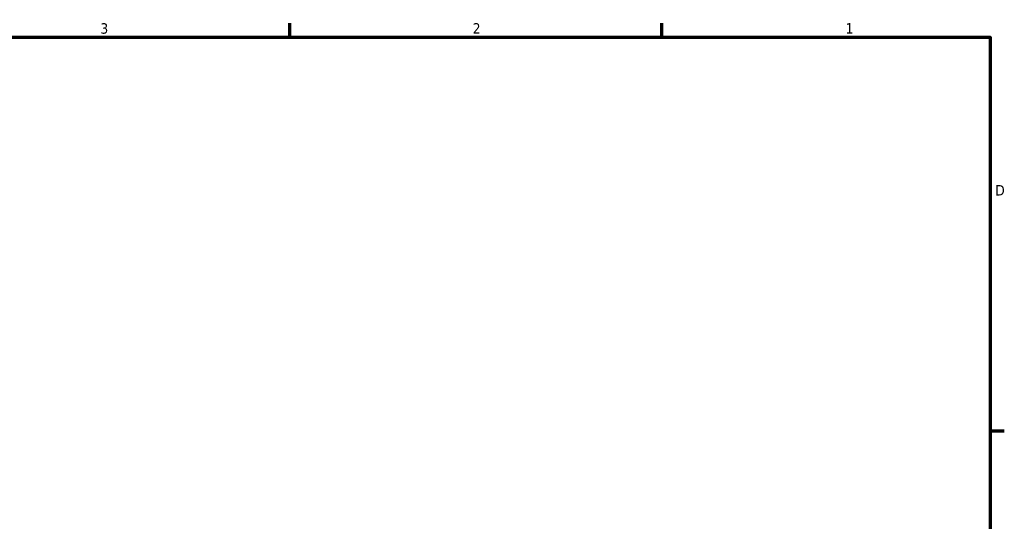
# Model space of a CAD drawing. Header units: inches. Extents: x 1 to 237, y 4 to 150.
# Tile 237 of 237: x 157 to 236, y 108 to 148. Entities that reach past the tile are written whole.
import ezdxf

# ---------------------------------------------------------------- set-up
doc = ezdxf.new("R2010")
doc.units = ezdxf.units.IN
doc.header["$LTSCALE"] = 7
doc.header["$MEASUREMENT"] = 0
doc.layers.add('Border (ANSI)', color=7, linetype='Continuous', lineweight=70)
doc.styles.add('Dimension Text', font='tahoma.ttf')

# ---------------------------------------------------------------- blocks, each defined once
blk = doc.blocks.new('Borders Default Border')
at = {"layer": 'Border (ANSI)'}
for p, q in [((25.5, 21), (25.5, 21.16)), ((29.75, 21), (29.75, 21.16)), ((33.5, 16.5), (33.66, 16.5))]:
    blk.add_line(p, q, dxfattribs=at)
at = {"layer": 'Border (ANSI)', "flags": 128}
blk.add_lwpolyline([(0.5, 1), (0.5, 21), (33.5, 21), (33.5, 1), (0.5, 1)], dxfattribs=at)
at = {"layer": 'Border (ANSI)', "char_height": 0.12, "attachment_point": 7, "style": 'Dimension Text'}
for s, insert in [('3', (23.338, 21.037)), ('2', (27.589, 21.04)), ('1', (31.848, 21.04)), ('D', (33.556, 19.19))]:
    blk.add_mtext(s, dxfattribs=dict(at, insert=insert))

msp = doc.modelspace()

# ---------------------------------------------------------------- block references
at = {"xscale": 7, "yscale": 7, "zscale": 7}
msp.add_blockref('Borders Default Border', (0, 0), dxfattribs=at)

doc.saveas('drawing.dxf')
